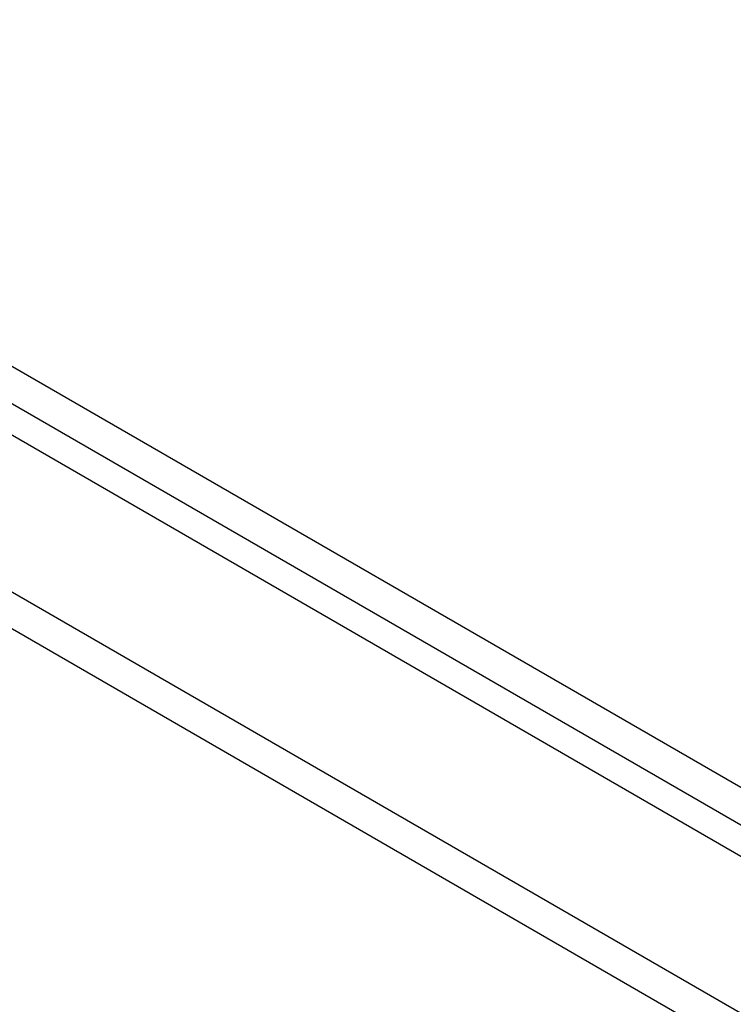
# Model space of a CAD drawing. Header units: inches. Extents: x 28 to 747, y 82 to 346.
# Tile 170 of 246: x 639.7 to 642.81, y 335.81 to 340.09. Entities that reach past the tile are written whole.
import ezdxf

# ---------------------------------------------------------------- set-up
doc = ezdxf.new("R2010")
doc.units = ezdxf.units.IN
doc.header["$MEASUREMENT"] = 0
doc.layers.add('Visible Edges(ANSI)', color=7, linetype='Continuous', lineweight=25)
doc.layers.add('Visible Tangent Edges(ANSI)', color=7, linetype='Continuous', lineweight=25)

msp = doc.modelspace()

# ---------------------------------------------------------------- linework, layer by layer
at = {"layer": 'Visible Edges(ANSI)'}
msp.add_line((636.9248, 339.868), (687.5572, 310.6354), dxfattribs=at)
at = {"layer": 'Visible Tangent Edges(ANSI)'}
for p, q in [((687.828, 310.7769), (637.0563, 340.09)), ((636.9863, 339.9687), (687.758, 310.6557)), ((636.3344, 339.5271), (686.9667, 310.2945)), ((686.8967, 310.1732), (636.2644, 339.4059))]:
    msp.add_line(p, q, dxfattribs=at)

doc.saveas('drawing.dxf')
